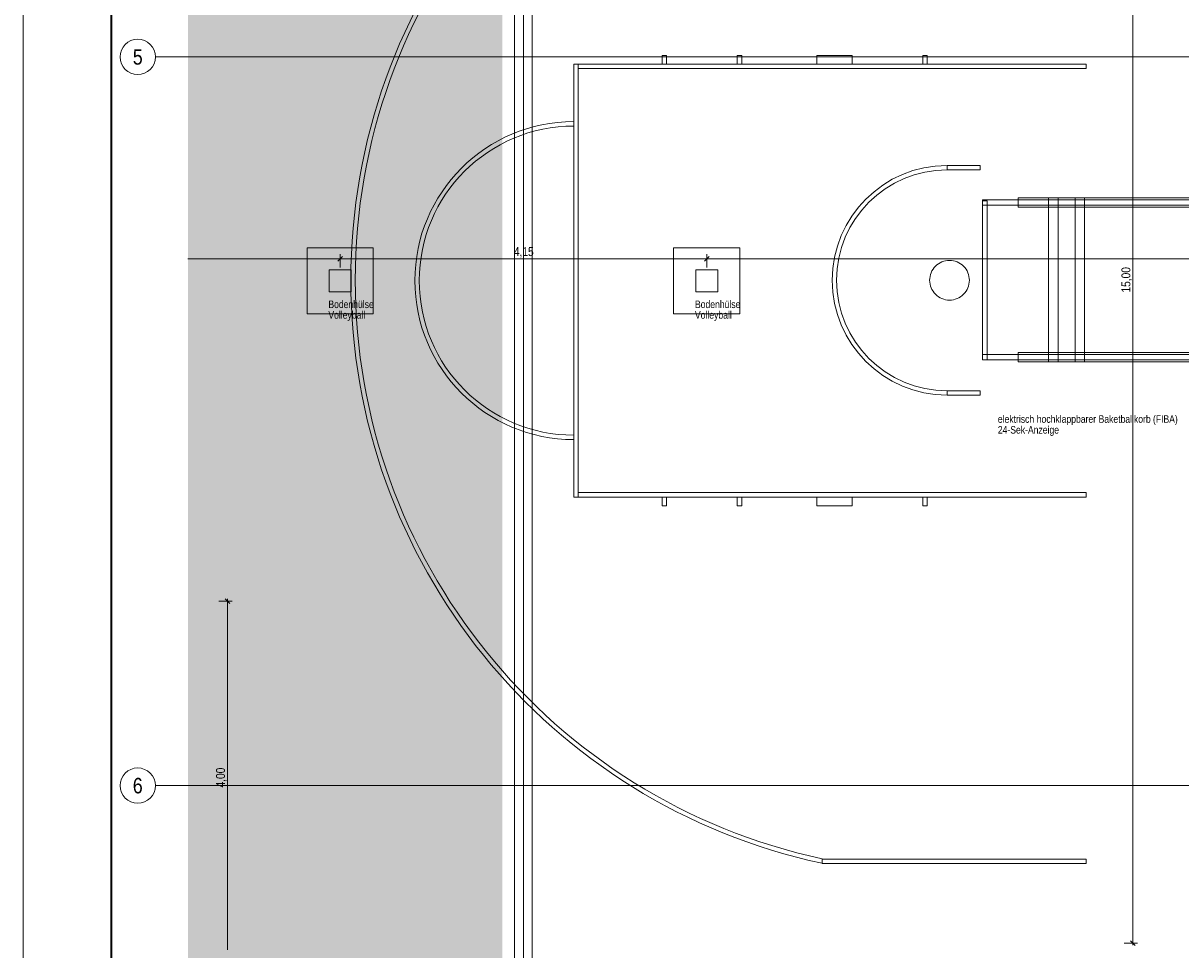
# Model space of a CAD drawing. Extents: x -720 to 300, y 62 to 1162.
# Tile 15 of 143: x -720 to -458, y 348 to 558. Entities that reach past the tile are written whole.
import ezdxf
from ezdxf.enums import TextEntityAlignment as Align
from ezdxf.lldxf.tags import DXFTag

# ---------------------------------------------------------------- set-up
doc = ezdxf.new("R2010")
doc.units = 0
doc.layers.get('0').update_dxf_attribs({"lineweight": 13})
for name, color, linetype, lineweight, true_color in [('60- 61 allgemeine Ausstattung- 1 Möbel', 7, 'Continuous', 9, 0x00cccc), ('70 -72 Beschriftung- 2 Beschriftung Bauteile', 7, 'Continuous', 9, 0x9999ff), ('70 -76 Bemaßung- 2 Allgemein', 9, 'Continuous', 5, 0x808080), ('iwb_Layout Achsbezeichung', 1, 'Continuous', 13, 0xff0000), ('iwb_Layout BA_Markierung', 7, 'Continuous', 9, 0xbadcdc)]:
    doc.layers.add(name, color=color, linetype=linetype, lineweight=lineweight, true_color=true_color)
for name, color, linetype, lineweight in [('70 -71 Achsen- 1 Gebäudeachsen', 7, 'STRICHPUNKT2-A06G94018I', 18), ('70 -73 Bauteildarst.- 2 verdeckt 0.15', 7, 'fein_strichliert-A06G94028I', 15), ('iwb_Plankopf Rahmen', 7, 'Continuous', 35)]:
    doc.layers.add(name, color=color, linetype=linetype, lineweight=lineweight)
doc.styles.get("Standard").update_dxf_attribs({"font": 'ARIALN.TTF'})
tags = doc.linetypes.add('fein_strichliert-A06G94028I', pattern=[4, 1, -2, 1]).pattern_tags.tags
tags[8:9] = [DXFTag(74, 4), DXFTag(75, 0), DXFTag(340, '0'), DXFTag(46, 0.0), DXFTag(50, 0.0), DXFTag(44, 0.0), DXFTag(45, 0.0)]
tags[6:7] = [DXFTag(74, 4), DXFTag(75, 0), DXFTag(340, '0'), DXFTag(46, 0.0), DXFTag(50, 0.0), DXFTag(44, 0.0), DXFTag(45, 0.0)]
tags[4:5] = [DXFTag(74, 4), DXFTag(75, 0), DXFTag(340, '0'), DXFTag(46, 0.0), DXFTag(50, 0.0), DXFTag(44, 0.0), DXFTag(45, 0.0)]
tags = doc.linetypes.add('STRICHPUNKT2', pattern=[12.7, 6.35, -3.175, 0, -3.175]).pattern_tags.tags
tags[10:11] = [DXFTag(74, 4), DXFTag(75, 0), DXFTag(340, '0'), DXFTag(46, 0.0), DXFTag(50, 0.0), DXFTag(44, 0.0), DXFTag(45, 0.0)]
tags[8:9] = [DXFTag(74, 4), DXFTag(75, 0), DXFTag(340, '0'), DXFTag(46, 0.0), DXFTag(50, 0.0), DXFTag(44, 0.0), DXFTag(45, 0.0)]
tags[6:7] = [DXFTag(74, 4), DXFTag(75, 0), DXFTag(340, '0'), DXFTag(46, 0.0), DXFTag(50, 0.0), DXFTag(44, 0.0), DXFTag(45, 0.0)]
tags[4:5] = [DXFTag(74, 4), DXFTag(75, 0), DXFTag(340, '0'), DXFTag(46, 0.0), DXFTag(50, 0.0), DXFTag(44, 0.0), DXFTag(45, 0.0)]
tags = doc.linetypes.add('STRICHPUNKT2-A06G94018I', pattern=[12.7, 6.35, -3.175, 0, -3.175]).pattern_tags.tags
tags[10:11] = [DXFTag(74, 4), DXFTag(75, 0), DXFTag(340, '0'), DXFTag(46, 0.0), DXFTag(50, 0.0), DXFTag(44, 0.0), DXFTag(45, 0.0)]
tags[8:9] = [DXFTag(74, 4), DXFTag(75, 0), DXFTag(340, '0'), DXFTag(46, 0.0), DXFTag(50, 0.0), DXFTag(44, 0.0), DXFTag(45, 0.0)]
tags[6:7] = [DXFTag(74, 4), DXFTag(75, 0), DXFTag(340, '0'), DXFTag(46, 0.0), DXFTag(50, 0.0), DXFTag(44, 0.0), DXFTag(45, 0.0)]
tags[4:5] = [DXFTag(74, 4), DXFTag(75, 0), DXFTag(340, '0'), DXFTag(46, 0.0), DXFTag(50, 0.0), DXFTag(44, 0.0), DXFTag(45, 0.0)]

# ---------------------------------------------------------------- blocks, each defined once
blk = doc.blocks.new('Polygon-A06G93ZT8I')
at = {"color": 0, "linetype": 'ByBlock', "lineweight": -2, "ltscale": 0.13}
blk.add_solid([(-611.22, 86.2), (-682.36, 86.01), (-611.05, 1083.81), (-682.36, 1083.81)], dxfattribs=at)
blk = doc.blocks.new('Referenz-A06G94038I')
at = {"layer": '60- 61 allgemeine Ausstattung- 1 Möbel', "color": 0, "linetype": 'Continuous', "lineweight": -2, "ltscale": 0.13}
for p, q in [((-608.36, 768.91), (-608.36, 229.91)), ((-604.36, 768.91), (-604.36, 229.91)), ((-594.96, 450.26), (-594.96, 548.26)), ((-594.96, 548.26), (-593.96, 548.26)), ((-593.96, 548.26), (-593.96, 450.26)), ((-593.96, 547.26), (-593.96, 548.26)), ((-593.96, 548.26), (-478.96, 548.26)), ((-574.96, 548.26), (-574.96, 550.26)), ((-574.96, 550.26), (-573.96, 550.26)), ((-573.96, 548.26), (-574.96, 548.26)), ((-573.96, 550.26), (-573.96, 548.26)), ((-557.96, 548.26), (-557.96, 550.26)), ((-557.96, 550.26), (-556.96, 550.26)), ((-556.96, 548.26), (-557.96, 548.26)), ((-556.96, 550.26), (-556.96, 548.26)), ((-539.96, 548.26), (-539.96, 550.26)), ((-539.96, 550.26), (-531.96, 550.26)), ((-531.96, 548.26), (-539.96, 548.26)), ((-531.96, 550.26), (-531.96, 548.26)), ((-515.96, 548.26), (-515.96, 550.26)), ((-515.96, 550.26), (-514.96, 550.26)), ((-514.96, 548.26), (-515.96, 548.26)), ((-514.96, 550.26), (-514.96, 548.26)), ((-478.96, 548.26), (-478.96, 547.26)), ((-478.96, 547.26), (-593.96, 547.26)), ((-510.46, 524.33), (-510.46, 525.33)), ((-510.46, 525.33), (-502.96, 525.33)), ((-502.96, 524.33), (-510.46, 524.33)), ((-502.96, 525.33), (-502.96, 524.33)), ((-502.4, 481.33), (-502.4, 517.33)), ((-502.4, 517.33), (-501.4, 517.33)), ((-502.4, 481.33), (-502.4, 517.33)), ((-502.4, 517.33), (-501.4, 517.33)), ((-501.4, 517.33), (-501.4, 481.33)), ((-501.4, 517.33), (-501.4, 481.33)), ((-512.4, 503.07), (-512.02, 503.3)), ((-512.4, 503.07), (-512.02, 503.3)), ((-512.02, 503.3), (-511.62, 503.49)), ((-512.02, 503.3), (-511.62, 503.49)), ((-511.62, 503.49), (-511.21, 503.64)), ((-511.62, 503.49), (-511.21, 503.64)), ((-511.21, 503.64), (-510.78, 503.75)), ((-511.21, 503.64), (-510.78, 503.75)), ((-510.78, 503.75), (-510.34, 503.81)), ((-510.78, 503.75), (-510.34, 503.81)), ((-510.34, 503.81), (-509.9, 503.83)), ((-510.34, 503.81), (-509.9, 503.83)), ((-509.9, 503.83), (-509.46, 503.81)), ((-509.9, 503.83), (-509.46, 503.81)), ((-509.46, 503.81), (-509.02, 503.75)), ((-509.46, 503.81), (-509.02, 503.75)), ((-509.02, 503.75), (-508.59, 503.64)), ((-509.02, 503.75), (-508.59, 503.64)), ((-508.59, 503.64), (-508.18, 503.49)), ((-508.59, 503.64), (-508.18, 503.49)), ((-508.18, 503.49), (-507.78, 503.3)), ((-508.18, 503.49), (-507.78, 503.3)), ((-507.78, 503.3), (-507.4, 503.07)), ((-507.78, 503.3), (-507.4, 503.07)), ((-514.21, 500.64), (-514.06, 501.05)), ((-514.21, 500.64), (-514.06, 501.05)), ((-514.06, 501.05), (-513.87, 501.45)), ((-514.06, 501.05), (-513.87, 501.45)), ((-513.87, 501.45), (-513.64, 501.83)), ((-513.87, 501.45), (-513.64, 501.83)), ((-513.64, 501.83), (-513.38, 502.19)), ((-513.64, 501.83), (-513.38, 502.19)), ((-513.38, 502.19), (-513.08, 502.51)), ((-513.38, 502.19), (-513.08, 502.51)), ((-513.08, 502.51), (-512.75, 502.81)), ((-513.08, 502.51), (-512.75, 502.81)), ((-512.75, 502.81), (-512.4, 503.07)), ((-512.75, 502.81), (-512.4, 503.07)), ((-507.4, 503.07), (-507.04, 502.81)), ((-507.4, 503.07), (-507.04, 502.81)), ((-507.04, 502.81), (-506.72, 502.51)), ((-507.04, 502.81), (-506.72, 502.51)), ((-506.72, 502.51), (-506.42, 502.19)), ((-506.72, 502.51), (-506.42, 502.19)), ((-506.42, 502.19), (-506.16, 501.83)), ((-506.42, 502.19), (-506.16, 501.83)), ((-506.16, 501.83), (-505.93, 501.45)), ((-506.16, 501.83), (-505.93, 501.45)), ((-505.93, 501.45), (-505.74, 501.05)), ((-505.93, 501.45), (-505.74, 501.05)), ((-505.74, 501.05), (-505.59, 500.64)), ((-505.74, 501.05), (-505.59, 500.64)), ((-514.4, 499.33), (-514.38, 499.77)), ((-514.4, 499.33), (-514.38, 499.77)), ((-514.38, 498.89), (-514.4, 499.33)), ((-514.38, 498.89), (-514.4, 499.33)), ((-514.38, 499.77), (-514.31, 500.21)), ((-514.38, 499.77), (-514.31, 500.21)), ((-514.31, 498.45), (-514.38, 498.89)), ((-514.31, 498.45), (-514.38, 498.89)), ((-514.31, 500.21), (-514.21, 500.64)), ((-514.31, 500.21), (-514.21, 500.64)), ((-514.21, 498.03), (-514.31, 498.45)), ((-514.21, 498.03), (-514.31, 498.45)), ((-505.59, 500.64), (-505.49, 500.21)), ((-505.59, 500.64), (-505.49, 500.21)), ((-505.49, 498.45), (-505.59, 498.03)), ((-505.49, 498.45), (-505.59, 498.03)), ((-505.49, 500.21), (-505.42, 499.77)), ((-505.49, 500.21), (-505.42, 499.77)), ((-505.42, 498.89), (-505.49, 498.45)), ((-505.42, 498.89), (-505.49, 498.45)), ((-505.42, 499.77), (-505.4, 499.33)), ((-505.42, 499.77), (-505.4, 499.33)), ((-505.4, 499.33), (-505.42, 498.89)), ((-505.4, 499.33), (-505.42, 498.89)), ((-514.06, 497.61), (-514.21, 498.03)), ((-514.06, 497.61), (-514.21, 498.03)), ((-513.87, 497.21), (-514.06, 497.61)), ((-513.87, 497.21), (-514.06, 497.61)), ((-513.64, 496.83), (-513.87, 497.21)), ((-513.64, 496.83), (-513.87, 497.21)), ((-513.38, 496.48), (-513.64, 496.83)), ((-513.38, 496.48), (-513.64, 496.83)), ((-513.08, 496.15), (-513.38, 496.48)), ((-513.08, 496.15), (-513.38, 496.48)), ((-512.75, 495.85), (-513.08, 496.15)), ((-512.75, 495.85), (-513.08, 496.15)), ((-512.4, 495.59), (-512.75, 495.85)), ((-512.4, 495.59), (-512.75, 495.85)), ((-512.02, 495.36), (-512.4, 495.59)), ((-512.02, 495.36), (-512.4, 495.59)), ((-507.4, 495.59), (-507.78, 495.36)), ((-507.4, 495.59), (-507.78, 495.36)), ((-507.04, 495.85), (-507.4, 495.59)), ((-507.04, 495.85), (-507.4, 495.59)), ((-506.72, 496.15), (-507.04, 495.85)), ((-506.72, 496.15), (-507.04, 495.85)), ((-506.42, 496.48), (-506.72, 496.15)), ((-506.42, 496.48), (-506.72, 496.15)), ((-506.16, 496.83), (-506.42, 496.48)), ((-506.16, 496.83), (-506.42, 496.48)), ((-505.93, 497.21), (-506.16, 496.83)), ((-505.93, 497.21), (-506.16, 496.83)), ((-505.74, 497.61), (-505.93, 497.21)), ((-505.74, 497.61), (-505.93, 497.21)), ((-505.59, 498.03), (-505.74, 497.61)), ((-505.59, 498.03), (-505.74, 497.61)), ((-511.62, 495.17), (-512.02, 495.36)), ((-511.62, 495.17), (-512.02, 495.36)), ((-511.21, 495.03), (-511.62, 495.17)), ((-511.21, 495.03), (-511.62, 495.17)), ((-510.78, 494.92), (-511.21, 495.03)), ((-510.78, 494.92), (-511.21, 495.03)), ((-510.34, 494.85), (-510.78, 494.92)), ((-510.34, 494.85), (-510.78, 494.92)), ((-509.9, 494.83), (-510.34, 494.85)), ((-509.9, 494.83), (-510.34, 494.85)), ((-509.46, 494.85), (-509.9, 494.83)), ((-509.46, 494.85), (-509.9, 494.83)), ((-509.02, 494.92), (-509.46, 494.85)), ((-509.02, 494.92), (-509.46, 494.85)), ((-508.59, 495.03), (-509.02, 494.92)), ((-508.59, 495.03), (-509.02, 494.92)), ((-508.18, 495.17), (-508.59, 495.03)), ((-508.18, 495.17), (-508.59, 495.03)), ((-507.78, 495.36), (-508.18, 495.17)), ((-507.78, 495.36), (-508.18, 495.17)), ((-501.4, 481.33), (-502.4, 481.33)), ((-501.4, 481.33), (-502.4, 481.33)), ((-510.46, 473.33), (-510.46, 474.33)), ((-510.46, 474.33), (-502.96, 474.33)), ((-502.96, 473.33), (-510.46, 473.33)), ((-502.96, 474.33), (-502.96, 473.33)), ((-593.96, 450.26), (-593.96, 451.26)), ((-593.96, 451.26), (-478.96, 451.26)), ((-478.96, 451.26), (-478.96, 450.26)), ((-593.96, 450.26), (-594.96, 450.26)), ((-478.96, 450.26), (-593.96, 450.26)), ((-574.96, 448.26), (-574.96, 450.26)), ((-574.96, 450.26), (-573.96, 450.26)), ((-573.96, 448.26), (-574.96, 448.26)), ((-573.96, 450.26), (-573.96, 448.26)), ((-556.96, 450.26), (-557.96, 450.26)), ((-557.96, 450.26), (-557.96, 448.26)), ((-557.96, 448.26), (-556.96, 448.26)), ((-556.96, 448.26), (-556.96, 450.26)), ((-539.96, 448.26), (-539.96, 450.26)), ((-539.96, 450.26), (-531.96, 450.26)), ((-531.96, 448.26), (-539.96, 448.26)), ((-531.96, 450.26), (-531.96, 448.26)), ((-514.96, 450.26), (-515.96, 450.26)), ((-515.96, 450.26), (-515.96, 448.26)), ((-515.96, 448.26), (-514.96, 448.26)), ((-514.96, 448.26), (-514.96, 450.26)), ((-538.76, 367.33), (-538.76, 368.35)), ((-538.76, 367.29), (-538.76, 368.29)), ((-538.76, 368.29), (-478.96, 368.29)), ((-478.96, 367.29), (-538.76, 367.29)), ((-478.96, 368.29), (-478.96, 367.29))]:
    blk.add_line(p, q, dxfattribs=at)
at = {"layer": '60- 61 allgemeine Ausstattung- 1 Möbel', "color": 0, "linetype": 'fein_strichliert-A06G94028I', "lineweight": -2, "ltscale": 0.13}
for p, q in [((-388.56, 517.51), (-502.4, 517.51)), ((-502.4, 516.31), (-502.4, 517.51)), ((-494.36, 517.98), (-348.36, 517.98)), ((-494.36, 515.85), (-494.36, 517.98)), ((-487.47, 517.98), (-485.33, 517.98)), ((-487.47, 480.85), (-487.47, 517.98)), ((-485.33, 517.98), (-485.33, 480.85)), ((-481.47, 517.98), (-479.33, 517.98)), ((-481.47, 480.85), (-481.47, 517.98)), ((-479.33, 517.98), (-479.33, 480.85)), ((-388.56, 516.31), (-502.4, 516.31)), ((-348.36, 515.85), (-494.36, 515.85)), ((-502.4, 481.31), (-502.4, 482.51)), ((-502.4, 482.51), (-388.56, 482.51)), ((-494.36, 482.98), (-348.36, 482.98)), ((-494.36, 480.85), (-494.36, 482.98)), ((-388.56, 481.31), (-502.4, 481.31)), ((-348.36, 480.85), (-494.36, 480.85)), ((-485.33, 480.85), (-487.47, 480.85)), ((-479.33, 480.85), (-481.47, 480.85))]:
    blk.add_line(p, q, dxfattribs=at)
at = {"layer": '60- 61 allgemeine Ausstattung- 1 Möbel', "color": 0, "linetype": 'Continuous', "lineweight": -2, "ltscale": 0.13}
for centre, major_axis, end_param in [((-510.46, 499.33), (-28.3, 132), 1.359608), ((-510.46, 499.33), (-28.3, 130.98), 1.358007), ((-594.96, 499.26), (0, 36), 1.570796), ((-594.96, 499.26), (0, 35), 1.570796), ((-510.46, 499.33), (0, 26), 1.570796), ((-510.46, 499.33), (0, 25), 1.570796), ((-510.46, 499.33), (-135, 0), 1.359608), ((-510.46, 499.33), (-134, 0), 1.358007), ((-594.96, 499.26), (-36, 0), 1.570796), ((-594.96, 499.26), (-35, 0), 1.570796), ((-510.46, 499.33), (-26, 0), 1.570796), ((-510.46, 499.33), (-25, 0), 1.570796)]:
    blk.add_ellipse(centre, major_axis=major_axis, ratio=1, start_param=0, end_param=end_param, dxfattribs=at)
at = {"layer": '70 -71 Achsen- 1 Gebäudeachsen', "color": 0, "linetype": 'STRICHPUNKT2-A06G94018I', "lineweight": -2, "ltscale": 0.13}
for p, q in [((-606.36, 1084.85), (-606.36, 85.41)), ((-682.36, 549.91), (76.46, 549.91)), ((-682.36, 384.91), (76.46, 384.91))]:
    blk.add_line(p, q, dxfattribs=at)
at = {"layer": '70 -73 Bauteildarst.- 2 verdeckt 0.15', "color": 0, "linetype": 'fein_strichliert-A06G94028I', "lineweight": -2, "ltscale": 0.13}
for p, q in [((-655.36, 491.71), (-655.36, 506.71)), ((-655.36, 506.71), (-640.36, 506.71)), ((-640.36, 506.71), (-640.36, 491.71)), ((-572.36, 491.71), (-572.36, 506.71)), ((-572.36, 506.71), (-557.36, 506.71)), ((-557.36, 506.71), (-557.36, 491.71)), ((-650.36, 496.71), (-650.36, 501.71)), ((-650.36, 501.71), (-645.36, 501.71)), ((-645.36, 501.71), (-645.36, 496.71)), ((-567.36, 496.71), (-567.36, 501.71)), ((-567.36, 501.71), (-562.36, 501.71)), ((-562.36, 501.71), (-562.36, 496.71)), ((-645.36, 496.71), (-650.36, 496.71)), ((-562.36, 496.71), (-567.36, 496.71)), ((-640.36, 491.71), (-655.36, 491.71)), ((-557.36, 491.71), (-572.36, 491.71))]:
    blk.add_line(p, q, dxfattribs=at)
at = {"layer": '70 -76 Bemaßung- 2 Allgemein', "color": 0, "linetype": 'Continuous', "lineweight": -2, "ltscale": 0.13}
for p, q in [((-468.36, 350.32), (-468.36, 648.2)), ((-648.92, 504.22), (-682.36, 504.22)), ((-646.86, 504.22), (-648.92, 504.22)), ((-648.86, 504.22), (-646.8, 504.22)), ((-647.33, 504.75), (-648.39, 503.69)), ((-648.39, 503.69), (-647.33, 504.75)), ((-647.86, 502.21), (-647.86, 505.22)), ((-647.86, 502.21), (-647.86, 505.22)), ((-565.92, 504.22), (-646.8, 504.22)), ((-563.86, 504.22), (-565.92, 504.22)), ((-565.86, 504.22), (-563.8, 504.22)), ((-565.39, 503.69), (-564.33, 504.75)), ((-564.33, 504.75), (-565.39, 503.69)), ((-564.86, 502.21), (-564.86, 505.22)), ((-564.86, 502.21), (-564.86, 505.22)), ((-344.92, 504.22), (-563.8, 504.22)), ((-675.36, 426.67), (-672.36, 426.67)), ((-673.89, 427.2), (-672.83, 426.14)), ((-673.36, 427.17), (-673.36, 425.61)), ((-673.36, 425.61), (-673.36, 347.73)), ((-470.36, 349.26), (-467.36, 349.26)), ((-467.83, 348.73), (-468.89, 349.79)), ((-468.36, 348.76), (-468.36, 350.32))]:
    blk.add_line(p, q, dxfattribs=at)
at = {"layer": '70 -72 Beschriftung- 2 Beschriftung Bauteile', "color": 0, "linetype": 'Continuous', "lineweight": -2, "ltscale": 0.13, "char_height": 1.7, "attachment_point": 1}
for s, insert in [('{\\fArial Narrow;Bodenhülse}', (-650.54, 494.74)), ('{\\fArial Narrow;Bodenhülse}', (-567.54, 494.74)), ('{\\fArial Narrow;Volleyball}', (-650.54, 492.34)), ('{\\fArial Narrow;Volleyball}', (-567.54, 492.34)), ('{\\fArial Narrow;elektrisch}', (-498.96, 468.76)), ('{\\fArial Narrow;hochklappbarer}', (-490.14, 468.76)), ('{\\fArial Narrow;Baketballkorb}', (-476.15, 468.76)), ('{\\fArial Narrow;(FIBA)}', (-463.84, 468.76)), ('{\\fArial Narrow;24-Sek-Anzeige}', (-498.96, 466.32))]:
    blk.add_mtext(s, dxfattribs=dict(at, insert=insert))
at = {"layer": '70 -76 Bemaßung- 2 Allgemein', "color": 0, "linetype": 'Continuous', "lineweight": -2, "ltscale": 0.13, "insert": (-608.54, 506.83), "char_height": 2.0138, "attachment_point": 1}
blk.add_mtext('{\\fArial Narrow;4,15}', dxfattribs=at)
at = {"layer": '70 -76 Bemaßung- 2 Allgemein', "color": 0, "linetype": 'Continuous', "lineweight": -2, "ltscale": 0.13, "char_height": 2.0138, "attachment_point": 1, "rotation": 90}
for s, insert in [('{\\fArial Narrow;15,00}', (-470.97, 496.55)), ('{\\fArial Narrow;4,00}', (-675.97, 384.49))]:
    blk.add_mtext(s, dxfattribs=dict(at, insert=insert))

msp = doc.modelspace()

# ---------------------------------------------------------------- linework, layer by layer
at = {"layer": 'iwb_Layout Achsbezeichung', "linetype": 'STRICHPUNKT2', "lineweight": 13, "ltscale": 0.39}
for p, q in [((-682.36, 549.91), (-689.7, 549.91)), ((-682.36, 384.91), (-689.7, 384.91))]:
    msp.add_line(p, q, dxfattribs=at)
at = {"layer": 'iwb_Layout Achsbezeichung', "ltscale": 0.39}
for centre in [(-693.7, 549.91), (-693.7, 384.91)]:
    msp.add_circle(centre, 4, dxfattribs=at)
at = {"layer": 'iwb_Plankopf Rahmen', "color": 8, "lineweight": 13, "ltscale": 0.13, "true_color": 0x808080}
msp.add_lwpolyline([(300.35, 62.43), (-719.65, 62.43), (-719.65, 1162.43), (300.35, 1162.43), (300.35, 62.43)], close=True, dxfattribs=at)
at = {"layer": 'iwb_Plankopf Rahmen', "ltscale": 0.35}
msp.add_lwpolyline([(-699.65, 67.43), (-699.65, 1157.43), (295.35, 1157.43), (295.35, 67.43), (-599.65, 67.43), (-699.65, 67.43)], close=True, dxfattribs=at)

# ---------------------------------------------------------------- block references
at = {"color": 8, "lineweight": 13, "ltscale": 0.13, "true_color": 0x808080}
msp.add_blockref('Referenz-A06G94038I', (0, 0), dxfattribs=at)
at = {"layer": 'iwb_Layout BA_Markierung', "ltscale": 0.13}
msp.add_blockref('Polygon-A06G93ZT8I', (0, 0), dxfattribs=at)

# ---------------------------------------------------------------- texts
at = {"layer": 'iwb_Layout Achsbezeichung', "ltscale": 0.39}
for s, p in [('5', (-693.7, 549.91)), ('6', (-693.7, 384.91))]:
    msp.add_text(s, height=3.5, dxfattribs=at).set_placement(p, align=Align.MIDDLE_CENTER)

doc.saveas('drawing.dxf')
